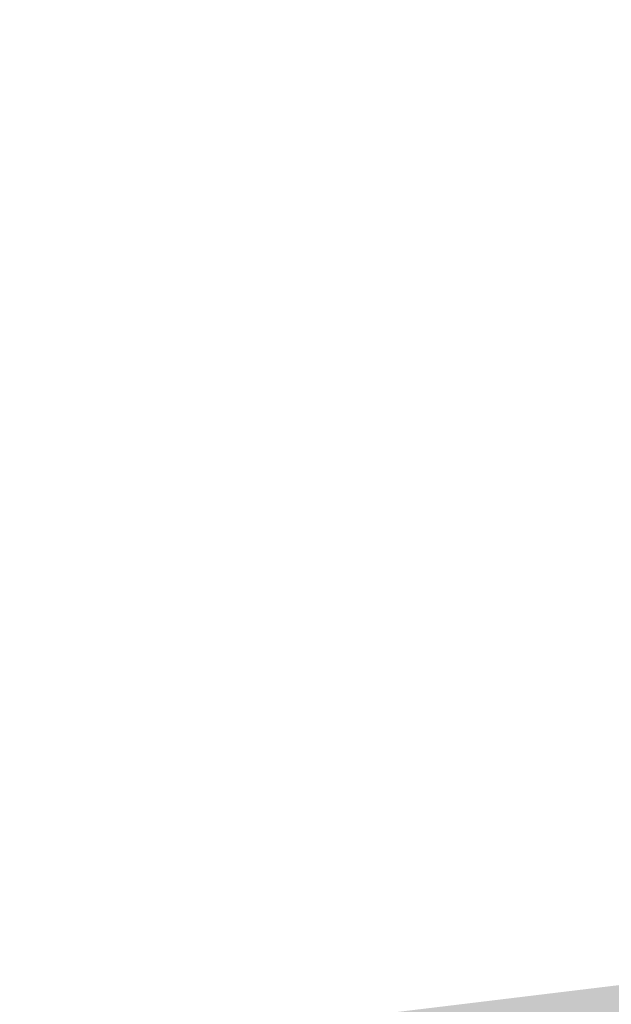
# Model space of a CAD drawing. Header units: metres. Extents: x 191748 to 192615, y 309710 to 310028.
# Tile 22 of 76: x 191958 to 191965, y 309809 to 309821. Entities that reach past the tile are written whole.
import ezdxf

# ---------------------------------------------------------------- set-up
doc = ezdxf.new("R2010")
doc.units = ezdxf.units.M
doc.linetypes.add('VH-GELEIDEBAND_50X200', pattern=[8, 4, -2, 0, -2])
for name, color, linetype, lineweight in [('N-WE-VH-GOOT-G', 170, 'Continuous', 35), ('N-WE-VH-KANTOPSLUITING_GELEIDEBAND_70 200-G', 6, 'VH-GELEIDEBAND_50X200', 35), ('N-WE-VH-OPENVERHARDING_STRAATBAKSTEEN_ROOD-A', 13, 'Continuous', 9)]:
    doc.layers.add(name, color=color, linetype=linetype, lineweight=lineweight)
doc.layers.add('N-WE-VH-GOOT_SCHIJNGOOT-A', color=7, linetype='Continuous', lineweight=35, true_color=0xc2d1ff)

msp = doc.modelspace()

# ---------------------------------------------------------------- hatches: boundary and pattern name
at = {"layer": 'N-WE-VH-GOOT_SCHIJNGOOT-A'}
h = msp.add_hatch(color=256, dxfattribs=at)
h.dxf.hatch_style = 1
edge = h.paths.add_edge_path()
edge.add_line((191964.7935662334, 309806.0228483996), (191964.8646826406, 309805.5279317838))
edge.add_arc((191950.6048087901, 309904.7634655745), 100.2548510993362, 278.177269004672, 286.3775409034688)
edge.add_line((191978.8732078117, 309808.5764977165), (191983.5828125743, 309809.9606217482))
edge.add_line((191983.5828125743, 309809.9606217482), (191983.4418282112, 309810.4403335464))
edge.add_line((191983.4418282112, 309810.4403335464), (191978.7322234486, 309809.0562095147))
edge.add_arc((191950.6068790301, 309904.7539525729), 99.74514035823, 278.1768701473, 286.3779397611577, ccw=False)
at = {"layer": 'N-WE-VH-OPENVERHARDING_STRAATBAKSTEEN_ROOD-A'}
h = msp.add_hatch(dxfattribs=at)
h.set_pattern_fill('AVH-SBS_KEIFORMAAT_KEPER', color=256, scale=2, pattern_type=2)
h.set_pattern_definition([(56.91724080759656, (191963.5511605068, 309805.8522864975), (-0.0584066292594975, 0.2767465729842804), [0.6, -0.2]), (146.9172408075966, (191963.7187371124, 309805.7431165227), (0.05840662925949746, -0.2767465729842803), [0.6, -0.2]), (11.91724080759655, (191963.7441187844, 309805.9652781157), (0.2475432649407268, 0.1967799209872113), [0, -0.56568542])])
edge = h.paths.add_edge_path()
edge.add_arc((191950.6210084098, 309904.6668547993), 97.70695029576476, 277.4549147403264, 281.2945036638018)
edge.add_arc((191950.6058429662, 309904.7587133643), 97.80000011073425, 281.2926764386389, 286.3777396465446)
edge.add_line((191978.1823844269, 309810.9270855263), (191978.7322234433, 309809.0562095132))
edge.add_arc((191950.6058430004, 309904.7587132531), 99.7499999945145, 277.45674196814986, 286.3777396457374, ccw=False)
edge.add_line((191963.5511605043, 309805.8522864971), (191963.298094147, 309807.785795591))
h = msp.add_hatch(dxfattribs=at)
h.set_pattern_fill('AVH-SBS_WAALFORMAAT_HALFST', color=256, scale=2, angle=90, pattern_type=2)
h.set_pattern_definition([(97.47523971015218, (191937.3846573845, 309804.789047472), (-0.09915011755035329, -0.01300977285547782), []), (187.4752397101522, (191937.3326182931, 309805.1856479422), (0.05203909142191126, -0.3966004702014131), [0.1, -0.1]), (187.4752397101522, (191937.2594877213, 309804.9743379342), (0.05203909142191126, -0.3966004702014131), [0.1, -0.1]), (97.47523971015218, (191937.3090627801, 309804.9808428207), (-0.1983002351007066, -0.02601954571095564), [0, -0.4, 0, 0, 0]), (97.47523971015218, (191937.1838931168, 309805.1661332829), (-0.1983002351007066, -0.02601954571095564), [0, -0.4, 0, 0, 0])])
h.paths.add_polyline_path([(191963.2461830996, 309808.1824128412, 0.01672757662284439), (191969.6744315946, 309809.2435368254, 0.2413459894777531), (191970.9608053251, 309810.264103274), (191969.551, 309809.954), (191966.949, 309809.382), (191937.236, 309805.783), (191937.3846573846, 309804.7890474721, -0.004579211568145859), (191938.2952367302, 309804.9167208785)])

# ---------------------------------------------------------------- linework, layer by layer
at = {"layer": 'N-WE-VH-GOOT-G'}
msp.add_lwpolyline([(191811.3972957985, 309827.8570598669), (191818.0202994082, 309813.3777538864, 0.05510320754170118), (191826.6445158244, 309798.9608257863, 0.1656770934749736), (191833.8375266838, 309794.1109362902), (191835.4199509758, 309793.6817266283, 0.04339252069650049), (191844.1923059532, 309792.1023452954), (191864.0536675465, 309790.281909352, 0.02129083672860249), (191876.785908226, 309789.6597437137), (191877.6340506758, 309789.6544416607, 0.06956016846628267), (191905.0122757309, 309793.307484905), (191915.2449975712, 309796.1564677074), (191928.9738655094, 309800.5260009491, -0.04452719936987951), (191937.692505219, 309802.4677895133), (191963.5511605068, 309805.8522864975, 0.03894486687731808), (191978.7322234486, 309809.0562095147), (192024.8671967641, 309822.6149959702, -0.04516751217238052), (192038.1762925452, 309825.2515809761, -0.08053306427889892), (192044.6474859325, 309824.8925724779)], format="xyb", dxfattribs=at)
at = {"layer": 'N-WE-VH-KANTOPSLUITING_GELEIDEBAND_70 200-G', "flags": 128}
msp.add_lwpolyline([(191905.434472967, 309795.656808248), (191914.6304292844, 309798.2171359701), (191929.5852722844, 309802.9768644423, -0.04452719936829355), (191938.2952367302, 309804.9167208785), (191963.2461830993, 309808.1824128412, 0.01544519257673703), (191969.1843612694, 309809.147005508)], format="xyb", dxfattribs=at)

doc.saveas('drawing.dxf')
